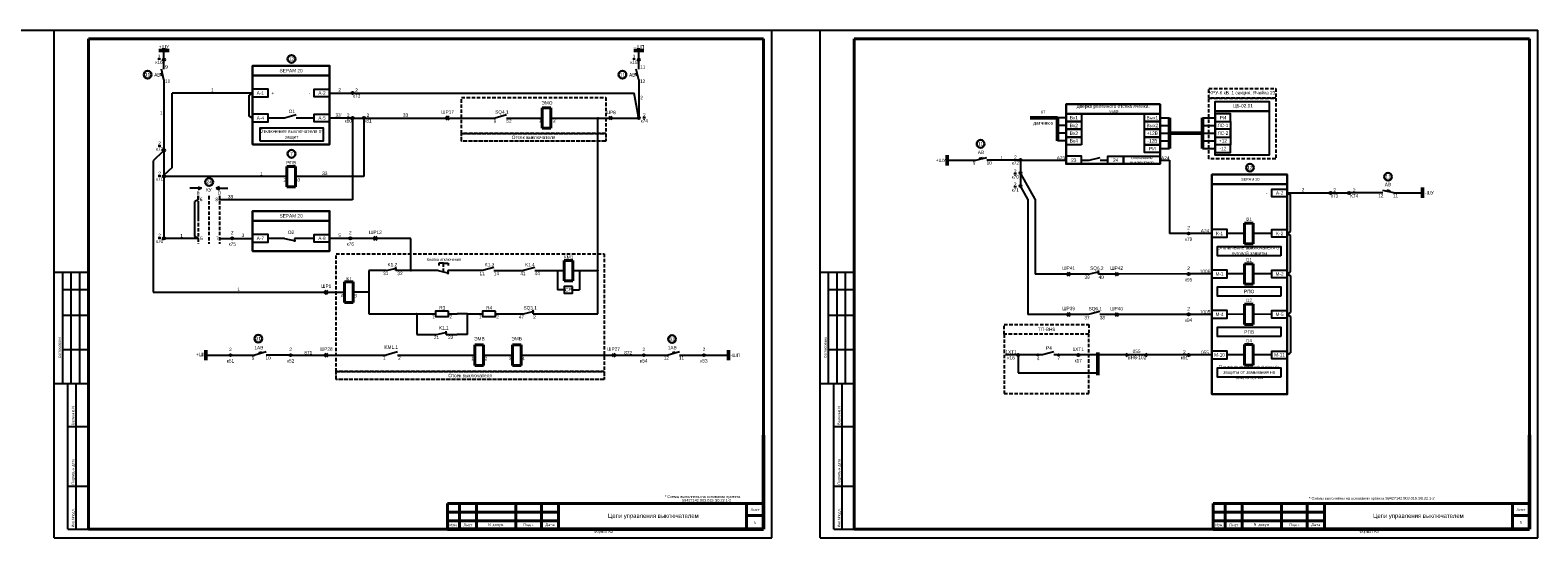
# Model space of a CAD drawing. Header units: millimetres. Extents: x 4897 to 12009, y -3017 to 2708.
# Tile 86 of 86: x 11127 to 12009, y 1511 to 1808. Entities that reach past the tile are written whole.
import ezdxf
from ezdxf.enums import TextEntityAlignment as Align

# ---------------------------------------------------------------- set-up
doc = ezdxf.new("R2010")
doc.units = ezdxf.units.MM
doc.linetypes.add('ACAD_ISO02W100', pattern=[15, 12, -3])
doc.linetypes.add('JIS_02_2.0', pattern=[3, 2, -1])
doc.layers.add('основная 0.5', color=7, linetype='Continuous', lineweight=50)
doc.styles.add('SIMPLEX', font='txt', dxfattribs={"height": 5})

msp = doc.modelspace()

# ---------------------------------------------------------------- hatches: boundary and pattern name
h = msp.add_hatch(color=256)
h.dxf.hatch_style = 1
h.paths.add_polyline_path([(11225.3, 1714.85), (11227.3, 1715.7), (11225.3, 1716.56)])
h = msp.add_hatch(color=256)
h.dxf.hatch_style = 1
h.paths.add_polyline_path([(11237.8, 1714.85), (11235.79, 1715.7), (11237.8, 1716.56)])
h = msp.add_hatch(color=7)
h.dxf.hatch_style = 1
h.paths.add_polyline_path([(11717, 1618.23, 1), (11716.21, 1618.23, 1)])
h = msp.add_hatch(color=7)
h.dxf.hatch_style = 1
h.paths.add_polyline_path([(11728.33, 1618.23, -1), (11729.12, 1618.23, -1)])
h = msp.add_hatch(color=256)
h.dxf.hatch_style = 1
h.paths.add_polyline_path([(11768.11, 1617.38), (11770.11, 1618.23), (11768.11, 1619.09)])
h = msp.add_hatch(color=256)
h.dxf.hatch_style = 1
h.paths.add_polyline_path([(11780.66, 1619.09), (11778.66, 1618.23), (11780.66, 1617.38)])

# ---------------------------------------------------------------- linework, layer by layer
at = {"color": 1}
for p, q in [((11112.94, 1808.25), (11141.04, 1808.25)), ((11561.06, 1808.25), (11589.16, 1808.25)), ((11818.43, 1618.23), (11805.46, 1618.23)), ((11837.51, 1618.31), (11827.43, 1618.27)), ((11853.55, 1618.3), (11842.51, 1618.3))]:
    msp.add_line(p, q, dxfattribs=at)
for p, q in [((11141.04, 1511.2), (11141.04, 1808.25)), ((11141.04, 1808.25), (11561.05, 1808.25)), ((11141.04, 1511.2), (11141.04, 1808.25)), ((11561.05, 1511.2), (11561.05, 1808.25)), ((11561.05, 1511.2), (11561.05, 1808.25)), ((11589.16, 1511.2), (11589.16, 1808.25)), ((11589.16, 1808.25), (12009.17, 1808.25)), ((11589.16, 1511.2), (11589.16, 1808.25)), ((12009.17, 1511.2), (12009.17, 1808.25)), ((12009.17, 1511.2), (12009.17, 1808.25)), ((11203.69, 1783.01), (11204.31, 1783.17)), ((11481.57, 1783.01), (11482.19, 1783.17)), ((11204.11, 1781.31), (11204.71, 1781.47)), ((11205.27, 1779.14), (11205.27, 1738.52)), ((11481.99, 1781.31), (11482.59, 1781.47)), ((11257.17, 1771.44), (11210.01, 1771.44)), ((11210.01, 1727.83), (11210.01, 1771.44)), ((11257.17, 1771.44), (11255.2, 1770.29)), ((11255.2, 1757.99), (11255.2, 1770.29)), ((11302.24, 1771.44), (11315.02, 1771.44)), ((11316.27, 1771.44), (11480.39, 1771.44)), ((11483.02, 1757.5), (11480.39, 1771.44)), ((11257.17, 1756.85), (11255.2, 1757.99)), ((11275.9, 1756.85), (11266.17, 1756.85)), ((11282.57, 1758.71), (11275.9, 1756.85)), ((11293.24, 1756.85), (11282.57, 1756.85)), ((11315.02, 1756.85), (11302.24, 1756.85)), ((11315.65, 1756.22), (11315.65, 1709.06)), ((11316.27, 1756.85), (11321.66, 1756.85)), ((11322.29, 1756.22), (11322.29, 1722.57)), ((11322.92, 1756.85), (11399.01, 1756.85)), ((11405.68, 1758.71), (11399.01, 1756.85)), ((11405.68, 1756.85), (11426.64, 1756.85)), ((11405.68, 1756.85), (11426.64, 1756.85)), ((11431.64, 1756.85), (11482.49, 1756.85)), ((11431.64, 1756.85), (11470.83, 1756.85)), ((11459.2, 1642.26), (11459.2, 1756.85)), ((11733.15, 1756.98), (11728.15, 1756.98)), ((11788.11, 1756.98), (11793.64, 1756.98)), ((11812.89, 1756.98), (11820.43, 1756.98)), ((11733.15, 1752.48), (11728.15, 1752.48)), ((11733.15, 1747.98), (11728.15, 1747.98)), ((11788.11, 1752.48), (11793.64, 1752.48)), ((11788.11, 1747.97), (11793.64, 1747.97)), ((11812.89, 1752.48), (11820.43, 1752.48)), ((11812.89, 1747.97), (11820.43, 1747.98)), ((11820.43, 1754.73), (11820.43, 1741.23)), ((11829.43, 1754.73), (11829.43, 1741.23)), ((11733.15, 1743.48), (11728.15, 1743.48)), ((11788.11, 1743.48), (11793.64, 1743.48)), ((11788.11, 1738.98), (11793.64, 1738.98)), ((11812.89, 1743.48), (11820.43, 1743.48)), ((11812.89, 1738.98), (11820.43, 1738.98)), ((11204.82, 1737.46), (11198.89, 1731.72)), ((11205.27, 1737.27), (11205.27, 1723.4)), ((11663.61, 1732.09), (11680.33, 1732.23)), ((11682.5, 1733.39), (11682.66, 1732.78)), ((11684.2, 1733.81), (11684.36, 1733.19)), ((11705.82, 1732.23), (11686.68, 1732.23)), ((11706.48, 1731.56), (11706.48, 1725.28)), ((11707.15, 1732.23), (11733.15, 1732.23)), ((11742.15, 1732.23), (11746.71, 1732.23)), ((11753.06, 1732.23), (11757.65, 1732.23)), ((11788.11, 1732.23), (11793.64, 1732.23)), ((11793.64, 1732.23), (11793.64, 1689.29)), ((11210.01, 1727.83), (11205.27, 1723.4)), ((11205.27, 1722.14), (11205.27, 1687.07)), ((11277.2, 1722.57), (11205.9, 1722.57)), ((11322.29, 1722.57), (11282.2, 1722.57)), ((11706.48, 1723.95), (11706.48, 1717.67)), ((11715.09, 1709.4), (11706.81, 1724.04)), ((11227.3, 1715.7), (11220.38, 1715.7)), ((11225.3, 1716.56), (11227.3, 1715.7)), ((11227.3, 1715.7), (11225.3, 1714.85)), ((11237.8, 1716.56), (11235.79, 1715.7)), ((11235.79, 1715.7), (11237.8, 1714.85)), ((11235.79, 1715.7), (11242.71, 1715.7)), ((11710.79, 1709.4), (11706.81, 1716.43)), ((11862.55, 1712.97), (11864.52, 1711.82)), ((11862.55, 1712.97), (11887.33, 1712.97)), ((11864.52, 1690.44), (11864.52, 1711.82)), ((11888.66, 1712.97), (11898.09, 1712.97)), ((11918.56, 1712.97), (11899.42, 1712.97)), ((11921.04, 1714.55), (11920.88, 1713.93)), ((11922.74, 1714.13), (11922.58, 1713.53)), ((11924.91, 1712.97), (11941.63, 1713.1)), ((11225.28, 1709.06), (11223.31, 1707.92)), ((11223.31, 1687.59), (11223.31, 1707.92)), ((11225.27, 1709.06), (11225.27, 1711.22)), ((11315.65, 1709.06), (11237.76, 1709.06)), ((11710.79, 1709.4), (11710.79, 1641.82)), ((11715.09, 1709.4), (11715.09, 1665.49)), ((11225.28, 1686.44), (11205.9, 1686.44)), ((11225.28, 1686.44), (11223.31, 1687.59)), ((11237.76, 1686.44), (11244.59, 1686.44)), ((11245.85, 1686.44), (11257.17, 1686.44)), ((11275.9, 1686.44), (11266.17, 1686.44)), ((11275.9, 1686.44), (11282.25, 1684.92)), ((11293.24, 1686.44), (11281.69, 1686.44)), ((11281.69, 1686.44), (11281.69, 1684.35)), ((11313.67, 1686.44), (11302.24, 1686.44)), ((11327.71, 1686.44), (11314.93, 1686.44)), ((11349.7, 1686.44), (11328.74, 1686.44)), ((11349.7, 1667.56), (11349.7, 1686.44)), ((11804.13, 1689.29), (11793.64, 1689.29)), ((11818.43, 1689.29), (11805.46, 1689.29)), ((11837.51, 1689.33), (11827.43, 1689.29)), ((11853.55, 1689.32), (11842.51, 1689.32)), ((11862.55, 1689.29), (11864.52, 1690.44)), ((11862.55, 1689.29), (11864.52, 1688.15)), ((11862.55, 1689.29), (11864.52, 1688.15)), ((11864.52, 1666.76), (11864.52, 1688.15)), ((11335.23, 1667.56), (11325.2, 1667.56)), ((11325.2, 1667.56), (11325.2, 1642.26)), ((11365.66, 1667.56), (11341.02, 1667.56)), ((11365.66, 1667.56), (11372.01, 1666.04)), ((11368.84, 1671.84), (11366.14, 1671.84)), ((11366.14, 1671.84), (11366.14, 1670.47)), ((11368.84, 1671.84), (11371.54, 1671.84)), ((11391.66, 1667.56), (11371.45, 1667.56)), ((11371.45, 1667.56), (11371.45, 1665.46)), ((11371.54, 1671.84), (11371.54, 1670.47)), ((11398.33, 1669.42), (11391.66, 1667.56)), ((11435.52, 1667.56), (11435.52, 1656.36)), ((11444.45, 1667.56), (11459.2, 1667.56)), ((11448.39, 1667.56), (11448.39, 1656.36)), ((11161.04, 1666.44), (11141.04, 1666.44)), ((11146.04, 1601.44), (11146.04, 1666.44)), ((11151.04, 1601.44), (11151.04, 1666.44)), ((11156.04, 1601.44), (11156.04, 1666.44)), ((11609.16, 1666.44), (11589.16, 1666.44)), ((11594.16, 1601.44), (11594.16, 1666.44)), ((11599.16, 1601.44), (11599.16, 1666.44)), ((11604.16, 1601.44), (11604.16, 1666.44)), ((11733.31, 1665.49), (11715.09, 1665.49)), ((11746.31, 1665.49), (11734.35, 1665.49)), ((11762.94, 1665.52), (11752.1, 1665.49)), ((11804.13, 1665.6), (11763.97, 1665.52)), ((11818.43, 1665.62), (11805.46, 1665.6)), ((11837.51, 1665.65), (11827.43, 1665.62)), ((11853.55, 1665.65), (11842.51, 1665.65)), ((11862.55, 1665.62), (11864.52, 1666.76)), ((11862.55, 1665.62), (11864.52, 1664.48)), ((11864.52, 1664.48), (11864.52, 1643.09)), ((11146.04, 1656.44), (11161.04, 1656.44)), ((11439.52, 1656.36), (11435.52, 1656.36)), ((11444.39, 1656.36), (11448.39, 1656.36)), ((11594.16, 1656.44), (11609.16, 1656.44)), ((11146.04, 1641.44), (11161.04, 1641.44)), ((11594.16, 1641.44), (11609.16, 1641.44)), ((11733.31, 1641.82), (11710.79, 1641.82)), ((11740.6, 1641.82), (11734.35, 1641.82)), ((11746.25, 1641.8), (11740.6, 1641.82)), ((11762.94, 1641.85), (11752.86, 1641.83)), ((11804.13, 1641.92), (11763.97, 1641.85)), ((11818.43, 1641.95), (11805.46, 1641.92)), ((11837.51, 1641.98), (11827.43, 1641.95)), ((11853.55, 1641.97), (11842.51, 1641.98)), ((11862.55, 1641.95), (11864.52, 1643.09)), ((11862.55, 1641.95), (11864.52, 1640.8)), ((11864.52, 1640.8), (11864.52, 1619.42)), ((11146.04, 1621.44), (11161.04, 1621.44)), ((11229.83, 1618.1), (11243.53, 1618.1)), ((11244.86, 1618.1), (11258.44, 1618.1)), ((11265.11, 1619.97), (11258.44, 1618.1)), ((11262.38, 1619.87), (11260.73, 1619.41)), ((11260.73, 1619.41), (11260.88, 1618.79)), ((11262.54, 1619.25), (11262.38, 1619.87)), ((11278.69, 1618.1), (11265.11, 1618.1)), ((11280.01, 1618.1), (11298.9, 1618.1)), ((11299.93, 1618.1), (11335.23, 1618.1)), ((11341.9, 1619.97), (11335.23, 1618.1)), ((11341.9, 1618.1), (11387.27, 1618.1)), ((11392.27, 1618.1), (11409.23, 1618.1)), ((11414.23, 1618.1), (11468.61, 1618.1)), ((11469.64, 1618.1), (11485.41, 1618.1)), ((11486.73, 1618.1), (11500.31, 1618.1)), ((11506.98, 1619.97), (11500.31, 1618.1)), ((11504.26, 1619.87), (11502.6, 1619.41)), ((11502.6, 1619.41), (11502.76, 1618.79)), ((11504.41, 1619.25), (11504.26, 1619.87)), ((11506.98, 1618.1), (11520.56, 1618.1)), ((11521.86, 1618.1), (11535.56, 1618.1)), ((11594.16, 1621.44), (11609.16, 1621.44)), ((11705.11, 1617.57), (11705.11, 1607.76)), ((11719.34, 1618.23), (11705.77, 1618.23)), ((11726, 1620.09), (11719.33, 1618.23)), ((11739.56, 1618.23), (11726, 1618.23)), ((11804.13, 1618.23), (11738.49, 1618.23)), ((11768.11, 1619.09), (11770.11, 1618.23)), ((11770.11, 1618.23), (11768.11, 1617.38)), ((11778.66, 1618.23), (11780.66, 1619.09)), ((11780.66, 1617.38), (11778.66, 1618.23)), ((11862.55, 1618.27), (11864.52, 1619.42)), ((11705.11, 1607.76), (11751.78, 1607.76)), ((11141.04, 1601.44), (11161.04, 1601.44)), ((11149.04, 1516.25), (11149.04, 1601.44)), ((11153.92, 1516.25), (11153.92, 1601.44)), ((11589.16, 1601.44), (11609.16, 1601.44)), ((11597.16, 1516.25), (11597.16, 1601.44)), ((11602.04, 1516.25), (11602.04, 1601.44)), ((11149.04, 1576.44), (11161.04, 1576.44)), ((11597.16, 1576.44), (11609.16, 1576.44)), ((11149.04, 1541.44), (11161.04, 1541.44)), ((11597.16, 1541.44), (11609.16, 1541.44)), ((11141.04, 1511.2), (11561.05, 1511.2)), ((11149.04, 1516.25), (11161.04, 1516.25)), ((11589.16, 1511.2), (12009.17, 1511.2)), ((11597.16, 1516.25), (11609.16, 1516.25))]:
    msp.add_line(p, q)
at = {"lineweight": 40}
for p, q in [((11161.04, 1803.25), (11556.14, 1803.25)), ((11556.14, 1803.25), (11556.14, 1516.25)), ((11609.16, 1803.25), (12004.26, 1803.25)), ((12004.26, 1803.25), (12004.26, 1516.25)), ((11431.64, 1762.85), (11426.64, 1762.85)), ((11426.64, 1762.85), (11426.64, 1750.85)), ((11431.64, 1750.85), (11431.64, 1762.85)), ((11431.64, 1750.85), (11426.64, 1750.85)), ((11282.2, 1728.57), (11277.2, 1728.57)), ((11277.2, 1728.57), (11277.2, 1716.57)), ((11282.2, 1716.57), (11282.2, 1728.57)), ((11282.2, 1716.57), (11277.2, 1716.57)), ((11842.51, 1695.29), (11837.51, 1695.29)), ((11837.51, 1695.29), (11837.51, 1683.29)), ((11842.51, 1683.29), (11842.51, 1695.29)), ((11842.51, 1683.29), (11837.51, 1683.29)), ((11444.45, 1673.56), (11439.45, 1673.56)), ((11439.45, 1673.56), (11439.45, 1661.56)), ((11444.45, 1661.56), (11444.45, 1673.56)), ((11842.51, 1671.62), (11837.51, 1671.62)), ((11837.51, 1671.62), (11837.51, 1659.62)), ((11842.51, 1659.62), (11842.51, 1671.62)), ((11315.96, 1660.91), (11310.96, 1660.91)), ((11310.96, 1660.91), (11310.96, 1648.91)), ((11315.96, 1648.91), (11315.96, 1660.91)), ((11444.45, 1661.56), (11439.45, 1661.56)), ((11842.51, 1659.62), (11837.51, 1659.62)), ((11315.96, 1648.91), (11310.96, 1648.91)), ((11842.51, 1647.95), (11837.51, 1647.95)), ((11837.51, 1647.95), (11837.51, 1635.95)), ((11842.51, 1635.95), (11842.51, 1647.95)), ((11842.51, 1635.95), (11837.51, 1635.95)), ((11392.27, 1624.1), (11387.27, 1624.1)), ((11387.27, 1624.1), (11387.27, 1612.1)), ((11392.27, 1612.1), (11392.27, 1624.1)), ((11414.23, 1624.1), (11409.23, 1624.1)), ((11409.23, 1624.1), (11409.23, 1612.1)), ((11414.23, 1612.1), (11414.23, 1624.1)), ((11392.27, 1612.1), (11387.27, 1612.1)), ((11414.23, 1612.1), (11409.23, 1612.1)), ((11371.14, 1531.24), (11436.14, 1531.24)), ((11371.14, 1526.24), (11436.14, 1526.24)), ((11546.14, 1531.25), (11546.14, 1516.25)), ((11819.26, 1531.24), (11884.26, 1531.24)), ((11819.26, 1526.24), (11884.26, 1526.24)), ((11994.26, 1531.25), (11994.26, 1516.25)), ((11371.14, 1521.24), (11436.14, 1521.24)), ((11546.14, 1524.25), (11556.14, 1524.25)), ((11819.26, 1521.24), (11884.26, 1521.24)), ((11994.26, 1524.25), (12004.26, 1524.25)), ((11161.04, 1516.25), (11556.14, 1516.25)), ((11609.16, 1516.25), (12004.26, 1516.25))]:
    msp.add_line(p, q, dxfattribs=at)
at = {"linetype": 'Continuous', "lineweight": 40}
for p, q in [((11161.04, 1803.25), (11161.04, 1516.25)), ((11609.16, 1803.25), (11609.16, 1516.25))]:
    msp.add_line(p, q, dxfattribs=at)
at = {"color": 1, "lineweight": 50}
for p, q in [((11208.27, 1796.31), (11202.27, 1796.31)), ((11663.61, 1729.14), (11663.61, 1735.14)), ((11229.83, 1621.1), (11229.83, 1615.1)), ((11751.78, 1619.58), (11751.78, 1606.41))]:
    msp.add_line(p, q, dxfattribs=at)
at = {"color": 7}
for p, q in [((11205.27, 1791.72), (11205.27, 1796.31)), ((11483.15, 1791.72), (11483.15, 1796.31)), ((11204.11, 1781.31), (11203.69, 1783.01)), ((11205.27, 1779.14), (11203.75, 1785.49)), ((11205.27, 1785.49), (11205.27, 1790.39)), ((11481.99, 1781.31), (11481.57, 1783.01)), ((11483.15, 1779.14), (11481.63, 1785.49)), ((11483.15, 1785.49), (11483.15, 1790.39)), ((11483.15, 1779.14), (11483.15, 1757.51)), ((11198.89, 1731.72), (11198.89, 1654.91)), ((11680.33, 1732.23), (11686.68, 1733.75)), ((11682.5, 1733.39), (11684.2, 1733.81)), ((11746.71, 1732.23), (11753.06, 1733.75)), ((11924.91, 1712.97), (11918.56, 1714.49)), ((11922.74, 1714.13), (11921.04, 1714.55)), ((11335.23, 1667.56), (11341.58, 1669.08)), ((11341.02, 1667.56), (11341.02, 1669.65)), ((11398.33, 1667.56), (11415.56, 1667.56)), ((11422.22, 1669.42), (11415.56, 1667.56)), ((11422.22, 1667.56), (11422.22, 1667.56)), ((11422.22, 1667.56), (11439.45, 1667.56)), ((11752.1, 1665.49), (11752.1, 1667.59)), ((11746.31, 1665.49), (11752.66, 1667.01)), ((11198.89, 1654.91), (11298.9, 1654.91)), ((11299.93, 1654.91), (11310.96, 1654.91)), ((11325.2, 1654.91), (11315.96, 1654.91)), ((11325.2, 1642.26), (11359.24, 1642.26)), ((11353.18, 1642.26), (11353.18, 1630.08)), ((11359.24, 1642.26), (11364.23, 1642.26)), ((11371.77, 1642.26), (11376.76, 1642.26)), ((11382.81, 1642.26), (11376.76, 1642.26)), ((11382.81, 1630.08), (11382.81, 1642.26)), ((11382.81, 1642.26), (11391.66, 1642.26)), ((11399.2, 1642.26), (11415.56, 1642.26)), ((11415.56, 1642.26), (11421.91, 1643.78)), ((11421.35, 1642.26), (11421.35, 1644.35)), ((11421.35, 1642.26), (11459.2, 1642.26)), ((11752.86, 1643.65), (11746.25, 1641.8)), ((11370.45, 1630.08), (11370.45, 1632.17)), ((11353.18, 1630.08), (11364.66, 1630.08)), ((11364.66, 1630.08), (11371.01, 1631.6)), ((11370.45, 1630.08), (11376.76, 1630.08)), ((11382.81, 1630.08), (11376.76, 1630.08))]:
    msp.add_line(p, q, dxfattribs=at)
at = {"color": 5, "lineweight": 50}
for p, q in [((11486.15, 1796.31), (11480.15, 1796.31)), ((11941.63, 1710.1), (11941.63, 1716.1)), ((11535.56, 1615.1), (11535.56, 1621.1))]:
    msp.add_line(p, q, dxfattribs=at)
at = {"lineweight": 50}
for p, q in [((11712.12, 1756.98), (11728.15, 1756.98)), ((11728.15, 1743.48), (11728.15, 1756.98)), ((11793.64, 1756.97), (11793.64, 1738.97)), ((11812.89, 1756.98), (11812.89, 1738.98)), ((11793.64, 1747.98), (11812.89, 1747.97))]:
    msp.add_line(p, q, dxfattribs=at)
at = {"linetype": 'JIS_02_2.0'}
for p, q in [((11225.27, 1711.22), (11225.27, 1702.42)), ((11225.27, 1711.22), (11225.27, 1697.65)), ((11225.27, 1707.42), (11225.27, 1683.25)), ((11231.52, 1711.22), (11231.52, 1683.25)), ((11237.76, 1711.22), (11237.76, 1683.25)), ((11368.84, 1666.8), (11368.84, 1671.84))]:
    msp.add_line(p, q, dxfattribs=at)
at = {"linetype": 'Continuous'}
for p, q in [((11161.04, 1657.26), (11161.04, 1637.26)), ((11609.16, 1657.26), (11609.16, 1637.26)), ((11161.04, 1617.26), (11161.04, 1597.26)), ((11609.16, 1617.26), (11609.16, 1597.26))]:
    msp.add_line(p, q, dxfattribs=at)
at = {"color": 1, "lineweight": 40}
for p, q in [((11842.51, 1624.27), (11837.51, 1624.27)), ((11837.51, 1624.27), (11837.51, 1612.27)), ((11842.51, 1612.27), (11842.51, 1624.27)), ((11842.51, 1612.27), (11837.51, 1612.27))]:
    msp.add_line(p, q, dxfattribs=at)
at = {"lineweight": 30}
for points in [[(11257.17, 1787.42), (11257.17, 1787.42), (11302.24, 1787.42), (11302.24, 1781.73), (11257.17, 1781.73), (11257.17, 1787.42)], [(11733.15, 1764.92), (11733.15, 1764.92), (11788.11, 1764.92), (11788.11, 1759.23), (11733.15, 1759.23), (11733.15, 1764.92)], [(11818.43, 1723.79), (11818.43, 1723.79), (11862.55, 1723.79), (11862.55, 1718.11), (11818.43, 1718.11), (11818.43, 1723.79)], [(11257.17, 1702.42), (11257.17, 1702.42), (11302.24, 1702.42), (11302.24, 1696.74), (11257.17, 1696.74), (11257.17, 1702.42)]]:
    msp.add_lwpolyline(points, dxfattribs=at)
for points in [[(11257.17, 1781.73), (11302.24, 1781.73), (11302.24, 1741.37), (11257.17, 1741.37)], [(11788.11, 1759.23), (11733.15, 1759.23), (11733.15, 1729.98), (11760.63, 1729.98), (11788.11, 1729.98)], [(11862.55, 1718.11), (11818.43, 1718.11), (11818.43, 1595.18), (11862.55, 1595.18)], [(11257.17, 1696.74), (11302.24, 1696.74), (11302.24, 1678.99), (11257.17, 1678.99)]]:
    msp.add_lwpolyline(points, close=True, dxfattribs=at)
for points in [[(11257.17, 1769.19), (11266.17, 1769.19), (11266.17, 1773.69), (11257.17, 1773.69)], [(11302.24, 1769.19), (11293.24, 1769.19), (11293.24, 1773.69), (11302.24, 1773.69)], [(11257.17, 1754.6), (11266.17, 1754.6), (11266.17, 1759.1), (11257.17, 1759.1)], [(11302.24, 1754.6), (11293.24, 1754.6), (11293.24, 1759.1), (11302.24, 1759.1)], [(11820.43, 1760.87), (11852.01, 1760.87), (11852.01, 1735.09), (11820.43, 1735.09)], [(11261.33, 1743.5), (11298.55, 1743.5), (11298.55, 1750.92), (11261.33, 1750.92)], [(11733.15, 1729.98), (11742.15, 1729.98), (11742.15, 1734.48), (11733.15, 1734.48)], [(11766.65, 1729.98), (11757.65, 1729.98), (11757.65, 1734.48), (11766.65, 1734.48)], [(11788.11, 1729.98), (11766.65, 1729.98), (11766.65, 1734.48), (11788.11, 1734.48)], [(11862.55, 1710.72), (11853.55, 1710.72), (11853.55, 1715.22), (11862.55, 1715.22)], [(11257.17, 1684.19), (11266.17, 1684.19), (11266.17, 1688.69), (11257.17, 1688.69)], [(11302.24, 1684.19), (11293.24, 1684.19), (11293.24, 1688.69), (11302.24, 1688.69)], [(11818.43, 1687.04), (11827.43, 1687.04), (11827.43, 1691.54), (11818.43, 1691.54)], [(11862.55, 1687.04), (11853.55, 1687.04), (11853.55, 1691.54), (11862.55, 1691.54)], [(11858.86, 1676.25), (11821.64, 1676.25), (11821.64, 1681.76), (11858.86, 1681.76)], [(11818.43, 1663.37), (11827.43, 1663.37), (11827.43, 1667.87), (11818.43, 1667.87)], [(11444.39, 1658.27), (11439.52, 1658.27), (11439.52, 1654.45), (11444.39, 1654.45)], [(11858.86, 1652.58), (11821.64, 1652.58), (11821.64, 1658.08), (11858.86, 1658.08)], [(11818.43, 1639.7), (11827.43, 1639.7), (11827.43, 1644.2), (11818.43, 1644.2)], [(11858.86, 1628.91), (11821.64, 1628.91), (11821.64, 1634.41), (11858.86, 1634.41)]]:
    msp.add_lwpolyline(points, close=True)
at = {"color": 32, "linetype": 'JIS_02_2.0', "true_color": 0xcd6928}
for points in [[(11816.66, 1774.18), (11816.66, 1774.18), (11855.81, 1774.18), (11855.81, 1768.5), (11816.66, 1768.5), (11816.66, 1774.18)], [(11696.89, 1636), (11696.89, 1636), (11746.52, 1636), (11746.52, 1630.32), (11696.89, 1630.32), (11696.89, 1636)]]:
    msp.add_lwpolyline(points, dxfattribs=at)
for points in [[(11379.39, 1768.87), (11463.86, 1768.87), (11463.78, 1747.82), (11379.31, 1747.82)], [(11816.66, 1768.5), (11855.81, 1768.5), (11855.81, 1733.02), (11816.66, 1733.02)], [(11306.01, 1677.41), (11462.89, 1677.41), (11462.89, 1608.47), (11306.01, 1608.47)], [(11746.52, 1630.32), (11696.89, 1630.32), (11696.89, 1595.67), (11746.52, 1595.67)]]:
    msp.add_lwpolyline(points, close=True, dxfattribs=at)
for points in [[(11820.43, 1766.56), (11820.43, 1766.56), (11852.01, 1766.56), (11852.01, 1760.87), (11820.43, 1760.87), (11820.43, 1766.56)], [(11370.95, 1757.88), (11369.92, 1756.85), (11370.95, 1755.82)], [(11371.98, 1757.88), (11370.95, 1756.85), (11371.98, 1755.82)], [(11465.72, 1757.88), (11466.75, 1756.85), (11465.72, 1755.82)], [(11466.75, 1757.88), (11467.78, 1756.85), (11466.75, 1755.82)], [(11328.72, 1687.49), (11327.69, 1686.46), (11328.72, 1685.43)], [(11329.76, 1687.49), (11328.72, 1686.46), (11329.76, 1685.43)], [(11734.33, 1666.54), (11733.29, 1665.51), (11734.33, 1664.48)], [(11735.36, 1666.54), (11734.33, 1665.51), (11735.36, 1664.48)], [(11761.95, 1666.51), (11762.99, 1665.47), (11761.95, 1664.44)], [(11762.99, 1666.51), (11764.02, 1665.47), (11762.99, 1664.44)], [(11761.95, 1642.83), (11762.99, 1641.8), (11761.95, 1640.77)], [(11762.99, 1642.83), (11764.02, 1641.8), (11762.99, 1640.77)], [(11299.93, 1619.14), (11298.9, 1618.1), (11299.93, 1617.07)], [(11300.97, 1619.14), (11299.93, 1618.1), (11300.97, 1617.07)], [(11467.57, 1619.14), (11468.61, 1618.1), (11467.57, 1617.07)], [(11468.61, 1619.14), (11469.64, 1618.1), (11468.61, 1617.07)]]:
    msp.add_lwpolyline(points)
at = {"const_width": 0.5}
for points in [[(11458.82, 1756.85, -1), (11459.57, 1756.85, -1)], [(11224.89, 1686.44, 1), (11225.64, 1686.44, 1)], [(11349.33, 1667.56, 1), (11350.08, 1667.56, 1)], [(11435.14, 1667.56, 1), (11435.89, 1667.56, 1)], [(11448.01, 1667.56, 1), (11448.76, 1667.56, 1)], [(11458.82, 1667.56, 1), (11459.57, 1667.56, 1)], [(11324.83, 1654.91, 1), (11325.58, 1654.91, 1)], [(11352.81, 1642.26, 1), (11353.56, 1642.26, 1)], [(11382.44, 1642.26, 1), (11383.19, 1642.26, 1)]]:
    msp.add_lwpolyline(points, format="xyb", close=True, dxfattribs=at)
at = {"color": 7}
for points in [[(11742.15, 1754.73), (11733.15, 1754.73), (11733.15, 1759.23), (11742.15, 1759.23)], [(11788.11, 1754.73), (11779.11, 1754.73), (11779.11, 1759.23), (11788.11, 1759.23)], [(11820.43, 1754.73), (11829.43, 1754.73), (11829.43, 1759.23), (11820.43, 1759.23)], [(11742.15, 1750.23), (11733.15, 1750.23), (11733.15, 1754.73), (11742.15, 1754.73)], [(11742.15, 1745.73), (11733.15, 1745.73), (11733.15, 1750.23), (11742.15, 1750.23)], [(11788.11, 1750.23), (11779.11, 1750.23), (11779.11, 1754.73), (11788.11, 1754.73)], [(11788.11, 1745.73), (11779.11, 1745.73), (11779.11, 1750.23), (11788.11, 1750.23)], [(11820.43, 1745.73), (11829.43, 1745.73), (11829.43, 1750.23), (11820.43, 1750.23)], [(11742.15, 1741.23), (11733.15, 1741.23), (11733.15, 1745.73), (11742.15, 1745.73)], [(11788.11, 1741.23), (11779.11, 1741.23), (11779.11, 1745.73), (11788.11, 1745.73)], [(11788.11, 1736.73), (11779.11, 1736.73), (11779.11, 1741.23), (11788.11, 1741.23)], [(11820.43, 1736.73), (11829.43, 1736.73), (11829.43, 1741.23), (11820.43, 1741.23)], [(11862.55, 1663.37), (11853.55, 1663.37), (11853.55, 1667.87), (11862.55, 1667.87)], [(11371.77, 1643.76), (11364.23, 1643.76), (11364.23, 1640.76), (11371.77, 1640.76)], [(11399.2, 1643.76), (11391.66, 1643.76), (11391.66, 1640.76), (11399.2, 1640.76)], [(11862.55, 1639.7), (11853.55, 1639.7), (11853.55, 1644.2), (11862.55, 1644.2)]]:
    msp.add_lwpolyline(points, close=True, dxfattribs=at)
at = {"color": 32, "linetype": 'ACAD_ISO02W100', "ltscale": 0.2, "true_color": 0xcd6928}
for points in [[(11379.31, 1747.82), (11379.31, 1747.82), (11463.78, 1747.82), (11463.78, 1743.22), (11379.31, 1743.22), (11379.31, 1747.82)], [(11306.01, 1608.47), (11306.01, 1608.47), (11462.89, 1608.47), (11462.89, 1603.87), (11306.01, 1603.87), (11306.01, 1608.47)]]:
    msp.add_lwpolyline(points, dxfattribs=at)
at = {"color": 7, "const_width": 0.5}
msp.add_lwpolyline([(11237.39, 1709.06, -1), (11238.14, 1709.06, -1)], format="xyb", close=True, dxfattribs=at)
at = {"color": 7}
for points in [[(11299.93, 1655.94), (11298.9, 1654.91), (11299.93, 1653.87)], [(11300.97, 1655.94), (11299.93, 1654.91), (11300.97, 1653.87)], [(11734.33, 1642.87), (11733.29, 1641.84), (11734.33, 1640.81)], [(11735.36, 1642.87), (11734.33, 1641.84), (11735.36, 1640.81)]]:
    msp.add_lwpolyline(points, dxfattribs=at)
at = {"color": 1}
for points in [[(11818.43, 1616.02), (11827.43, 1616.02), (11827.43, 1620.52), (11818.43, 1620.52)], [(11862.55, 1616.02), (11853.55, 1616.02), (11853.55, 1620.52), (11862.55, 1620.52)], [(11858.86, 1605.23), (11821.64, 1605.23), (11821.64, 1610.74), (11858.86, 1610.74)]]:
    msp.add_lwpolyline(points, close=True, dxfattribs=at)
for centre, radius in [((11205.27, 1791.06), 0.663), ((11483.15, 1791.06), 0.663), ((11315.65, 1771.44), 0.629), ((11315.65, 1756.85), 0.629), ((11322.29, 1756.85), 0.629), ((11483.15, 1756.85), 0.663), ((11205.27, 1737.89), 0.629), ((11706.48, 1732.23), 0.663), ((11706.48, 1724.62), 0.663), ((11706.48, 1717.01), 0.663), ((11888, 1712.97), 0.663), ((11898.75, 1712.97), 0.663), ((11205.27, 1686.44), 0.629), ((11245.22, 1686.44), 0.629), ((11314.3, 1686.44), 0.629), ((11804.8, 1689.29), 0.663), ((11804.8, 1665.57), 0.663), ((11804.8, 1641.9), 0.663), ((11244.2, 1618.1), 0.663), ((11279.35, 1618.1), 0.663), ((11486.07, 1618.1), 0.663), ((11521.22, 1618.1), 0.663), ((11705.11, 1618.23), 0.663), ((11740.23, 1618.23), 0.663)]:
    msp.add_circle(centre, radius)
at = {"lineweight": 30}
for centre in [(11279.91, 1791.44), (11195.69, 1782.21), (11473.57, 1782.21), (11279.91, 1735.89), (11683.08, 1741.73), (11840.7, 1727.81), (11231.73, 1719.39), (11921.53, 1722.47), (11260.49, 1627.77), (11502.6, 1627.51)]:
    msp.add_circle(centre, 2.25, dxfattribs=at)
at = {"color": 7}
for centre, radius in [((11205.27, 1722.77), 0.629), ((11716.61, 1618.23), 0.396), ((11728.73, 1618.23), 0.396)]:
    msp.add_circle(centre, radius, dxfattribs=at)
at = {"color": 1}
msp.add_circle((11804.8, 1618.23), 0.663, dxfattribs=at)
at = {"layer": 'основная 0.5', "color": 0}
for p, q in [((11556.14, 1516.25), (11556.14, 1571.25)), ((12004.26, 1516.25), (12004.26, 1571.25)), ((11371.14, 1516.25), (11556.14, 1516.25)), ((11819.26, 1516.25), (12004.26, 1516.25))]:
    msp.add_line(p, q, dxfattribs=at)
at = {"layer": 'основная 0.5', "lineweight": 40}
for p, q in [((11371.14, 1531.24), (11371.14, 1516.25)), ((11378.14, 1516.25), (11378.14, 1531.24)), ((11388.14, 1516.25), (11388.14, 1531.24)), ((11411.14, 1516.25), (11411.14, 1531.24)), ((11426.14, 1516.25), (11426.14, 1531.24)), ((11436.14, 1516.25), (11436.14, 1531.25)), ((11436.14, 1531.25), (11556.14, 1531.25)), ((11819.26, 1531.24), (11819.26, 1516.25)), ((11826.26, 1516.25), (11826.26, 1531.24)), ((11836.26, 1516.25), (11836.26, 1531.24)), ((11859.26, 1516.25), (11859.26, 1531.24)), ((11874.26, 1516.25), (11874.26, 1531.24)), ((11884.26, 1516.25), (11884.26, 1531.25)), ((11884.26, 1531.25), (12004.26, 1531.25))]:
    msp.add_line(p, q, dxfattribs=at)

# ---------------------------------------------------------------- texts
at = {"color": 7, "style": 'SIMPLEX'}
for s, p in [('9', (11206, 1785.72)), ('11', (11483.89, 1785.72)), ('10', (11205.92, 1777.4)), ('12', (11483.8, 1777.4)), ('О1', (11278.29, 1759.72)), ('9', (11398.19, 1754.08)), ('SQ4.1', (11399.1, 1759.36)), ('52', (11405.62, 1754.07)), ('1', (11424.66, 1754.4)), ('2', (11432.97, 1754.4)), ('О2', (11277.74, 1688.95)), ('K1.3', (11392.9, 1670.07)), ('K1.4', (11416.53, 1670.07)), ('31', (11333.5, 1664.91)), ('32', (11341.83, 1664.9)), ('11', (11389.93, 1664.88)), ('14', (11398.26, 1664.87)), ('41', (11413.82, 1664.88)), ('44', (11422.16, 1664.87)), ('47', (11412.88, 1639.4)), ('SQ3.1', (11415.65, 1644.77)), ('2', (11421.33, 1639.39)), ('K1.1', (11366.19, 1633.09)), ('21', (11363.24, 1627.46)), ('22', (11371.57, 1627.46))]:
    msp.add_text(s, height=2, rotation=360, dxfattribs=at).set_placement(p)
at = {"style": 'SIMPLEX'}
msp.add_text('K1.2', height=2, dxfattribs=at).set_placement((11336.06, 1670.07))
at = {"color": 7, "style": 'SIMPLEX'}
for s, p in [('SQ6.2', (11747.22, 1667.99)), ('39', (11743.9, 1662.75)), ('40', (11752.11, 1662.7)), ('37', (11743.81, 1639.03)), ('SQ6.1', (11746.34, 1644.31)), ('38', (11752.87, 1639.06)), ('4', (11715.98, 1615.14)), ('7', (11728.05, 1615.17))]:
    msp.add_text(s, height=2, dxfattribs=at).set_placement(p)
at = {"linetype": 'Continuous', "style": 'SIMPLEX'}
for s, p in [('Согласовано', (11144.87, 1616.31)), ('Согласовано', (11592.99, 1616.31)), ('Взам.инв.N', (11152.87, 1577.31)), ('Взам.инв.N', (11600.99, 1577.31)), ('Подпись и дата', (11152.87, 1542.31)), ('Подпись и дата', (11600.99, 1542.31)), ('Инв.Nподл.', (11152.87, 1517.31)), ('Инв.Nподл.', (11600.99, 1517.31))]:
    msp.add_text(s, height=1.5, rotation=90, dxfattribs=at).set_placement(p)
at = {"color": 4, "lineweight": 50, "style": 'SIMPLEX'}
msp.add_text('ВН8-102', height=2, dxfattribs=at).set_placement((11774.58, 1615.73), align=Align.CENTER)
at = {"color": 7, "attachment_point": 5, "style": 'SIMPLEX'}
for s, insert, char_height, width in [('+ШУ', (11205.27, 1798.49), 2, 6), ('--ШП', (11483.15, 1798.49), 2, 6), ('{\\L3\\P\\pt8;}к16', (11202.43, 1791.15), 2, 4.8313), ('{\\L3\\P\\pt8;}к18', (11480.31, 1791.15), 2, 4.8313), ('АВ', (11201.4, 1782.13), 2, 4.8313), ('{\\C256;SEPAM 20}', (11279.7, 1784.58), 2, 45.0729), ('АВ', (11479.28, 1782.13), 2, 4.8313), ('1', (11233.59, 1773.17), 2, 4.8313), ('2', (11308.11, 1773.17), 2, 4.8313), ('2\\Pк73', (11317.97, 1771.44), 2, 4.8313), ('A-1', (11261.67, 1771.44), 2, 8.9989), ('+', (11268.97, 1771.44), 2, 4.8313), ('-', (11290.44, 1771.44), 2, 4.8313), ('A-2', (11297.74, 1771.44), 2, 9), ('ЭМО', (11429.4, 1765.7), 2, 4.8313), ('2', (11484.78, 1768.84), 2, 4.8313), ('Дверка релейного отсека ячейки.\\P УИР', (11760.63, 1762.07), 2, 54.9558), ('{\\C256;КРУ-6 кВ. 1 секция. Ячейка 23}', (11836.23, 1771.34), 2, 39.1495), ('{\\C256; ЦБ-02.01}', (11836.22, 1763.71), 2, 31.5808), ('1', (11203.65, 1760.02), 2, 4.8313), ('A-4', (11261.67, 1756.85), 2, 8.9989), ('A-5', (11297.74, 1756.85), 2, 9), ("33'", (11307.43, 1758.58), 2, 4.8313), ('2\\Pк80', (11313.11, 1756.85), 2, 4.8313), ('2\\Pк81', (11324.62, 1756.85), 2, 4.8313), ('33', (11346.64, 1758.58), 2, 4.8313), ('ШР17', (11371.24, 1760.39), 2, 4.8313), ('ШР8', (11466.68, 1760.09), 2, 4.8313), ('{\\L2}\\P\\pt8;к74', (11486.33, 1756.85), 2, 4.8313), ('от световых датчиков', (11719.7, 1756.98), 2, 13.0469), ('Вх1', (11737.65, 1756.98), 2, 9), ('Вых1', (11783.61, 1756.98), 2, 9), ('РИ', (11824.93, 1756.98), 2, 9), ('{\\C256;Отключение выключателя от защит}', (11279.94, 1747.21), 2, 37.2194), ('Отсек выключателя ', (11421.55, 1745.52), 2, 84.47), ('Вх2', (11737.65, 1752.48), 2, 9), ('Вх3', (11737.65, 1747.98), 2, 9), ('Вых2', (11783.61, 1752.48), 2, 9), ('+12В', (11783.61, 1747.98), 2, 9), ('ЛС-1', (11824.93, 1752.48), 2, 9), ('ЛС-2', (11824.93, 1747.98), 2, 9), ('АВ', (11683.3, 1736.79), 2, 9), ('Вх4', (11737.65, 1743.48), 2, 9), ('-12В', (11783.61, 1743.48), 2, 9), ('РИ', (11783.61, 1738.98), 2, 9), ('+12', (11824.93, 1743.48), 2, 9), ('-12', (11824.93, 1738.98), 2, 9), ('РПВ', (11279.7, 1730.66), 2, 4.8313), ('+ШУ', (11659.85, 1732.14), 2, 7.5102), ('9', (11679.31, 1730.59), 2, 9), ('10', (11688.15, 1730.54), 2, 9), ('1', (11695.5, 1733.45), 2, 9), ('2\\P\\pt8;к72', (11703.48, 1732.23), 2, 9), ('A23', (11730.14, 1733.45), 2, 9), ('23', (11737.65, 1732.23), 2, 9), ('24', (11762.15, 1732.23), 2, 9), ('A24', (11791.17, 1733.45), 2, 9), ('1', (11262.3, 1724.31), 2, 4.8313), ('2', (11275.99, 1720.62), 2, 4.8313), ('10', (11283.42, 1720.62), 2, 4.8313), ('33', (11299.4, 1724.5), 2, 4.8313), ('\\P{\\L2\\P\\pt8;}к70', (11703.38, 1725.74), 2, 9), ('{\\C256;SEPAM 20}', (11840.96, 1720.95), 1.6, 45.0729), ('В', (11225.27, 1712.93), 2, 4.8313), ('КУ', (11231.53, 1714.8), 2, 4.8313), ('О', (11237.75, 1712.92), 2, 4.8313), ('33', (11244.23, 1710.79), 2, 4.8313), ('\\P{\\L2\\P\\pt8;}к71', (11703.38, 1718.13), 2, 9), ('-', (11850.49, 1712.97), 2, 9), ('A-2', (11858.05, 1712.97), 2, 9), ('2', (11871.81, 1714.86), 2, 9), ('2\\P\\pt8;к73', (11890.25, 1712.97), 2, 9), ('2\\P\\pt8;К74', (11901.72, 1712.97), 2, 9), ('12', (11917.29, 1711.41), 2, 9), ('АВ', (11921.43, 1717.93), 2, 9), ('11', (11925.85, 1711.36), 2, 9), ('\\pt6;-ШУ', (11945.68, 1713.1), 2, 8.0898), ('6', (11227.04, 1709.2), 2, 4.8313), ('8', (11236.13, 1709.19), 2, 4.8313), ('SEPAM 20', (11279.7, 1699.58), 2, 45.0729), ('I21', (11840.01, 1697.54), 2, 9), ('1', (11215.59, 1688.04), 2, 4.8313), ('5', (11227.23, 1686.39), 2, 4.8313), ('7', (11236.52, 1686.44), 2, 4.8313), ('2\\P\\Pк75', (11245.22, 1686.44), 2, 4.8313), ('3', (11251.5, 1688.19), 2, 4.8313), ('A-7', (11261.67, 1686.44), 2, 4.8313), ('A-8', (11297.74, 1686.44), 2, 4.8313), ('5', (11308.11, 1688.19), 2, 4.8313), ('2\\P\\Pк76', (11314.3, 1686.44), 2, 4.8313), ('ШР12', (11329.01, 1690), 2, 4.8313), ('2\\P\\pt10;\\P\\pt8;к79', (11804.8, 1689.29), 2, 9), ('A24', (11814.43, 1690.76), 2, 9), ('К-1', (11822.93, 1689.29), 2, 9), ('K-2', (11858.05, 1689.29), 2, 9), ('Кнопка отключения', (11369.04, 1674.04), 1.6, 20.0642), ('KM1', (11441.95, 1675.49), 2, 4.8313), ('Отключени{\\C256;е выключателя о}т дуговой защиты ', (11840.25, 1679.01), 2, 37.2194), ('ШР41', (11734.62, 1669.05), 2, 9), ('ШР42', (11762.7, 1669.01), 2, 9), ('2\\P\\pt10;\\P\\pt8;к95', (11804.8, 1665.57), 2, 9), ('1006', (11814.43, 1667.09), 2, 9), ('I11', (11840.01, 1673.87), 2, 9), ('ШР1', (11300.22, 1658.45), 2, 9), ('M-1', (11822.93, 1665.62), 2, 9), ('M-2', (11858.05, 1665.62), 2, 9), ('1', (11248.89, 1656.64), 2, 4.8313), ('A', (11309.59, 1652.95), 2, 2.1353), ('B', (11317.33, 1652.95), 2, 2.1353), ('СР', (11441.92, 1656.36), 2, 4.8313), ('РПО', (11840.25, 1655.33), 2, 9), ('I12', (11840.01, 1650.2), 2, 9), ('1', (11362.97, 1640.56), 2, 4.8313), ('R3', (11368.13, 1645.79), 2, 4.8313), ('2', (11373.03, 1640.56), 2, 4.8313), ('1', (11390.4, 1640.56), 2, 4.8313), ('R4', (11395.56, 1645.79), 2, 4.8313), ('2', (11400.46, 1640.56), 2, 4.8313), ('ШР39', (11734.62, 1645.38), 2, 9), ('ШР40', (11762.7, 1645.34), 2, 9), ('2\\P\\pt10;\\P\\pt8;к94', (11804.8, 1641.9), 2, 9), ('1005', (11814.43, 1643.41), 2, 9), ('M-4', (11822.93, 1641.95), 2, 9), ('M-5', (11858.05, 1641.95), 2, 9), ('{\\C256;ТП-ВН8}', (11721.71, 1633.16), 2, 49.6227), ('РПВ', (11840.25, 1631.66), 2, 9), ('Р4', (11723.1, 1622.32), 2, 9), ('\\pt10;{\\L1XT1}\\P\\pt8;к16', (11700.95, 1618.23), 2, 9), ('1XT1\\P\\P\\pt8;к17', (11740.23, 1618.23), 2, 9)]:
    msp.add_mtext(s, dxfattribs=dict(at, insert=insert, char_height=char_height, width=width))
at = {"attachment_point": 5, "style": 'SIMPLEX'}
for s, insert, char_height, width in [('12', (11279.91, 1791.44), 2, 4.3874), ('11', (11195.69, 1782.21), 2, 4.3874), ('11', (11473.57, 1782.21), 2, 4.3874), ('{\\L2}\\Pк72', (11202.69, 1740.38), 2, 4.8313), ('11', (11683.08, 1741.73), 2, 4.3874), ('7', (11279.91, 1735.89), 2, 4.3874), ('Отключение выключателя', (11777.38, 1732.23), 1.6, 21.4582), ('12', (11840.7, 1727.81), 2, 4.3874), ('{\\L2}\\Pк71', (11202.69, 1722.77), 2, 4.8313), ('24', (11231.73, 1719.39), 2, 4.3874), ('11', (11921.53, 1722.47), 2, 4.3874), ('{\\L2}\\Pк70', (11202.69, 1686.44), 2, 4.8313), ('K1', (11313.72, 1662.72), 2, 5), ('1АВ', (11260.84, 1622.47), 2, 5), ('31', (11260.49, 1627.77), 2, 4.3874), ('KM1.1', (11338.27, 1622.78), 2, 5), ('ЭМВ', (11389.88, 1627.66), 2, 5), ('ЭМВ', (11411.67, 1627.66), 2, 5), ('1АВ', (11502.71, 1622.47), 2, 5), ('31', (11502.6, 1627.51), 2, 4.3874), ('+ШП', (11227.19, 1618.5), 2, 5), ('2\\P\\Pк51', (11244.2, 1618.1), 2, 5), ('9', (11257.42, 1616.47), 2, 5), ('10', (11266.26, 1616.42), 2, 5), ('2\\P\\Pк52', (11279.35, 1618.1), 2, 5), ('871', (11289.73, 1619.57), 2, 5), ('ШР28', (11300.22, 1621.64), 2, 5), ('1', (11334.21, 1616.47), 2, 5), ('2', (11343.05, 1616.42), 2, 5), ('1', (11385.9, 1616.15), 2, 5), ('2', (11393.64, 1616.15), 2, 5), ('3', (11407.86, 1616.15), 2, 5), ('4', (11415.6, 1616.15), 2, 5), ('ШР27', (11468.32, 1621.64), 2, 5), ('872', (11476.9, 1619.57), 2, 5), ('2\\P\\Pк54', (11486.07, 1618.1), 2, 5), ('12', (11499.29, 1616.47), 2, 5), ('11', (11508.13, 1616.42), 2, 5), ('2\\P\\Pк53', (11521.22, 1618.1), 2, 5), ('--ШП', (11539.2, 1618.04), 2, 5), ('Отсек выключателя ', (11384.45, 1606.17), 2, 156.8814)]:
    msp.add_mtext(s, dxfattribs=dict(at, insert=insert, char_height=char_height, width=width))
at = {"color": 1, "attachment_point": 5, "style": 'SIMPLEX'}
for s, insert, char_height, width in [('I14', (11840.01, 1626.52), 2, 9), ('{\\L2\\P\\pt8;}к91', (11802.38, 1618.23), 2, 9), ('055', (11814.43, 1619.74), 2, 9), ('M-10', (11822.93, 1618.27), 2, 9), ('M-11', (11858.05, 1618.27), 2, 9), ('Отключение выключателя от защиты от замыкания на землю 0,4 кВ', (11840.25, 1607.99), 1.9, 37.2194)]:
    msp.add_mtext(s, dxfattribs=dict(at, insert=insert, char_height=char_height, width=width))
at = {"color": 1, "lineweight": 50, "insert": (11774.38, 1620.33), "char_height": 2, "width": 8.55, "attachment_point": 5, "style": 'SIMPLEX'}
msp.add_mtext('055', dxfattribs=at)
at = {"lineweight": 35, "attachment_point": 5, "line_spacing_factor": 0.8, "style": 'SIMPLEX'}
for s, insert, char_height, width in [('\\pi-4.8,l6.4,t6.4;*^IСхемы выполнены на основании проекта 59427142.903.015.Э0.22.1-2', (11519.59, 1534.22), 1.6, 62.6316), ('\\pi-4.8,l6.4,t6.4;*^IСхемы выполнены на основании проекта 59427142.903.015.Э0.22.1-2', (11911.22, 1534.12), 1.6, 185), ('{\\Fromans|c204;Лист}', (11551.14, 1527.75), 1.6, 10), ('{\\Fromans|c204;Лист}', (11999.26, 1527.75), 1.6, 10), ('{\\Fromans|c204;Изм.}', (11374.64, 1518.75), 1.6, 7), ('{\\Fromans|c204;Лист}', (11383.14, 1518.75), 1.6, 10), ('{\\Fromans|c0;N \\Fromans|c204;докум.}', (11399.64, 1518.75), 1.6, 23), ('{\\Fromans|c204;Подп.}', (11418.64, 1518.75), 1.6, 15), ('{\\Fromans|c204;Дата}', (11431.14, 1518.75), 1.6, 10), (' Цепи управления выключателем ', (11491.14, 1523.75), 2.5, 110), ('{\\Fromans|c204;4}', (11551.14, 1520.25), 1.6, 10), ('{\\Fromans|c204;Изм.}', (11822.76, 1518.75), 1.6, 7), ('{\\Fromans|c204;Лист}', (11831.26, 1518.75), 1.6, 10), ('{\\Fromans|c0;N \\Fromans|c204;докум.}', (11847.76, 1518.75), 1.6, 23), ('{\\Fromans|c204;Подп.}', (11866.76, 1518.75), 1.6, 15), ('{\\Fromans|c204;Дата}', (11879.26, 1518.75), 1.6, 10), ('Цепи управления выключателем ', (11939.26, 1523.75), 2.5, 110), ('{\\Fromans|c204;5}', (11999.26, 1520.25), 1.6, 10)]:
    msp.add_mtext(s, dxfattribs=dict(at, insert=insert, char_height=char_height, width=width))
at = {"lineweight": 30, "char_height": 1.6, "attachment_point": 1, "style": 'SIMPLEX'}
for insert in [(11456.74, 1515.73), (11904.85, 1515.73)]:
    msp.add_mtext_dynamic_manual_height_columns('Формат А3', width=45.8537, gutter_width=12.5, heights=[0], dxfattribs=dict(at, insert=insert))

doc.saveas('drawing.dxf')
